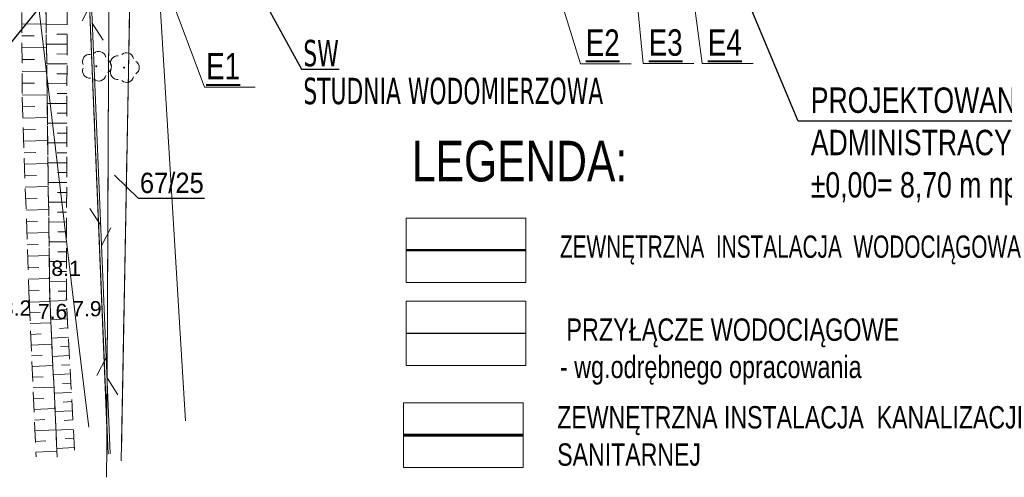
# Model space of a CAD drawing. Extents: x 5477991 to 5478204, y 5952118 to 5952269.
# Tile 5 of 10: x 5478130 to 5478178, y 5952169 to 5952192. Entities that reach past the tile are written whole.
import ezdxf
from ezdxf import colors
from ezdxf.entities.mleader import LeaderData, LeaderLine
from ezdxf.math import Vec2, Vec3

# ---------------------------------------------------------------- set-up
doc = ezdxf.new("R2010")
doc.units = 0
doc.header["$LTSCALE"] = 0.5
for name, pattern in [('2 1', [3, 2, -1]), ('3 1', [4, 3, -1]), ('EGKK', [4, 3, -1]), ('EGUG', [2, 1, -1])]:
    doc.linetypes.add(name, pattern=pattern)
for name, color, linetype, lineweight in [('--- 01 WODA', 150, 'Continuous', 50), ('--- 01 WODA OZNACZENIA', 140, 'Continuous', 25), ('--- 02 KS', 32, 'Continuous', 60), ('--zagosp', 7, 'Continuous', 0), ('EGDE', 7, 'Continuous', 20), ('EGDE_O', 7, 'Continuous', 20), ('EGKK', 251, 'Continuous', 20), ('EGUG', 251, 'Continuous', 20), ('IE_wsp', 1, 'Continuous', 40), ('OTR', 251, 'Continuous', 20), ('OTRN', 251, 'Continuous', 20), ('OTRN_O', 251, 'Continuous', 18), ('OTZ', 7, 'Continuous', 20), ('SUK', 251, 'Continuous', 20), ('SUT', 251, 'Continuous', 20)]:
    doc.layers.add(name, color=color, linetype=linetype, lineweight=lineweight)
for name, color, linetype in [('---01-PRZYŁĄCZE', 5, 'Continuous'), ('--OPISY', 7, 'Continuous'), ('Strzałka', 251, 'Continuous')]:
    doc.layers.add(name, color=color, linetype=linetype)
doc.styles.add('1-500', font='arial.ttf', dxfattribs={"width": 0.75, "height": 1.25})
doc.styles.add('Arial', font='arial.ttf')
doc.styles.add('BDOT', font='Arial.ttf', dxfattribs={"width": 0.9})
doc.styles.add('EGiB', font='Arial.ttf', dxfattribs={"width": 0.9})
doc.styles.add('POGRUBIONY', font='times.ttf', dxfattribs={"width": 0.8})
doc.styles.add('PZ', font='romand.shx', dxfattribs={"width": 0.7})
doc.styles.add('STYL-1', font='arial.ttf', dxfattribs={"width": 0.75})
doc.linetypes.add('SUTP', pattern='A,7.5,[50,msgB.shx,S=1,R=0,X=0,Y=0],15,[50,msgB.shx,S=1,R=180,X=0,Y=0],7.5', length=30)
doc.dimstyles.new('PZ', dxfattribs={"dimscale": 0.5, "dimtxt": 2.2, "dimasz": 0, "dimexe": 0, "dimexo": 0, "dimgap": 0.5, "dimtad": 1, "dimdec": 1, "dimlfac": 0.1, "dimzin": 0, "dimdsep": 46, "dimtxsty": 'PZ', "dimcen": 0.09, "dimse1": 1, "dimse2": 1, "dimsd1": 1, "dimsd2": 1, "dimclrd": 8, "dimclre": 8, "dimclrt": 256, "dimadec": 0, "dimazin": 0, "dimtfac": 1, "dimtdec": 1, "dimtofl": 0, "dimtmove": 1, "dimatfit": 3, "dimfxl": 1, "dimtolj": 1, "dimtzin": 0, "dimarcsym": 0})

# ---------------------------------------------------------------- blocks, each defined once
blk = doc.blocks.new('OTRN')
at = {"layer": 'OTRN', "color": 0, "const_width": 0.09}
blk.add_lwpolyline([(-0.045, 0, 1), (0.045, 0, 1)], format="xyb", close=True, dxfattribs=at)
at = {"layer": 'OTRN_O', "color": 0, "style": 'BDOT'}
blk.add_attdef('RZEDNA', (0.514, 0.515), '', height=1.5, dxfattribs=at)
blk = doc.blocks.new('OTZL')
at = {"layer": 'OTZ', "color": 0, "lineweight": 18, "const_width": 0.1}
blk.add_lwpolyline([(-0.05, 0, 1), (0.05, 0, 1)], format="xyb", close=True, dxfattribs=at)
at = {"layer": 'OTZ', "color": 0, "lineweight": 18}
for centre, start, end in [((-0.647, 0.47), 84, 204), ((0.247, 0.761), 12, 132), ((0.8, 0), 300, 60), ((-0.647, -0.47), 156, 276), ((0.247, -0.761), 228, 348)]:
    blk.add_arc(centre, 0.7, start, end, dxfattribs=at)
blk = doc.blocks.new('SUTP')
at = {"layer": 'SUT', "color": 0, "lineweight": 18}
for p, q in [((-1, 0.268), (0, 2)), ((1, -1.732), (0, 0))]:
    blk.add_line(p, q, dxfattribs=at)
blk = doc.blocks.new('_None')

msp = doc.modelspace()

# ---------------------------------------------------------------- linework, layer by layer
at = {"layer": '--- 01 WODA', "flags": 128}
msp.add_lwpolyline([(5478148.571, 5952180.278), (5478154.46, 5952180.278)], dxfattribs=at)
at = {"layer": '--- 02 KS', "flags": 128}
msp.add_lwpolyline([(5478148.439, 5952171.182), (5478154.329, 5952171.182)], dxfattribs=at)
at = {"layer": '---01-PRZYŁĄCZE', "flags": 128}
msp.add_lwpolyline([(5478148.571, 5952176.194), (5478154.46, 5952176.194)], dxfattribs=at)
at = {"layer": '--OPISY'}
msp.add_lwpolyline([(5478186.359, 5952186.641), (5478167.886, 5952186.641), (5478158.626, 5952208.748)], dxfattribs=at)
at = {"layer": '--zagosp', "linetype": 'Continuous'}
for points in [[(5478148.571, 5952181.866), (5478154.46, 5952181.866), (5478154.46, 5952178.69), (5478148.571, 5952178.69)], [(5478148.571, 5952177.782), (5478154.46, 5952177.782), (5478154.46, 5952174.606), (5478148.571, 5952174.606)], [(5478148.439, 5952172.77), (5478154.329, 5952172.77), (5478154.329, 5952169.594), (5478148.439, 5952169.594)]]:
    msp.add_lwpolyline(points, close=True, dxfattribs=at)
at = {"layer": 'EGDE', "lineweight": 18}
for points in [[(5478138.643, 5952261.948), (5478135.96, 5952225.92), (5478183.22, 5952225.18), (5478182.42, 5952197.17), (5478135.06, 5952197.9), (5478134.54, 5952169.916)], [(5478133.87, 5952170.732), (5478132.75, 5952197.94), (5478131.99, 5952216.23), (5478132.73, 5952225.97), (5478135.46, 5952261.562)], [(5478134.548, 5952170.371), (5478135.06, 5952197.9), (5478132.75, 5952197.94), (5478133.89, 5952170.239)]]:
    msp.add_lwpolyline(points, dxfattribs=at)
at = {"layer": 'EGKK', "color": 82, "linetype": 'EGKK', "lineweight": 18, "true_color": 0x24bc24}
msp.add_lwpolyline([(5478134.569, 5952171.505), (5478134.566, 5952171.323)], dxfattribs=at)
at = {"layer": 'EGUG', "linetype": 'EGUG', "lineweight": 18}
for points in [[(5478133.878, 5952170.536), (5478132.75, 5952197.94), (5478131.99, 5952216.23), (5478132.73, 5952225.97), (5478135.479, 5952261.807)], [(5478134.566, 5952171.322), (5478135.06, 5952197.9), (5478135.96, 5952225.92), (5478138.641, 5952261.913)], [(5478135.458, 5952261.531), (5478132.73, 5952225.97), (5478131.99, 5952216.23), (5478132.75, 5952197.94), (5478133.841, 5952171.424)], [(5478201.197, 5952247.222), (5478186.09, 5952245.8), (5478183.22, 5952225.18), (5478182.42, 5952197.17), (5478135.06, 5952197.9), (5478134.54, 5952169.967)]]:
    msp.add_lwpolyline(points, dxfattribs=at)
at = {"layer": 'OTR'}
for p, q in [((5478129.651, 5952191.416), (5478130.844, 5952191.419)), ((5478131.878, 5952191.4), (5478130.845, 5952191.403)), ((5478129.652, 5952190.834), (5478130.252, 5952190.835)), ((5478131.876, 5952190.914), (5478131.364, 5952190.915)), ((5478131.875, 5952190.427), (5478130.857, 5952190.43)), ((5478129.654, 5952190.251), (5478130.86, 5952190.255)), ((5478131.873, 5952189.941), (5478131.369, 5952189.942)), ((5478129.655, 5952189.669), (5478130.261, 5952189.671)), ((5478131.872, 5952189.454), (5478130.87, 5952189.457)), ((5478129.657, 5952189.087), (5478130.875, 5952189.09)), ((5478131.871, 5952188.968), (5478131.373, 5952188.969)), ((5478129.658, 5952188.505), (5478130.27, 5952188.507)), ((5478131.869, 5952188.481), (5478130.883, 5952188.484)), ((5478129.66, 5952187.923), (5478130.89, 5952187.926)), ((5478131.868, 5952187.995), (5478131.378, 5952187.996)), ((5478131.867, 5952187.508), (5478130.895, 5952187.511)), ((5478129.677, 5952187.341), (5478130.287, 5952187.362)), ((5478131.865, 5952187.022), (5478131.383, 5952187.023)), ((5478129.697, 5952186.775), (5478130.904, 5952186.817)), ((5478131.864, 5952186.535), (5478130.908, 5952186.538)), ((5478129.716, 5952186.209), (5478130.314, 5952186.23)), ((5478131.863, 5952186.049), (5478131.388, 5952186.05)), ((5478129.736, 5952185.643), (5478130.919, 5952185.685)), ((5478131.861, 5952185.562), (5478130.92, 5952185.565)), ((5478129.756, 5952185.078), (5478130.341, 5952185.098)), ((5478131.86, 5952185.075), (5478131.393, 5952185.077)), ((5478129.776, 5952184.512), (5478130.934, 5952184.552)), ((5478131.859, 5952184.589), (5478130.933, 5952184.592)), ((5478131.857, 5952184.102), (5478131.398, 5952184.104)), ((5478129.795, 5952183.946), (5478130.368, 5952183.966)), ((5478131.856, 5952183.616), (5478130.946, 5952183.618)), ((5478129.815, 5952183.38), (5478130.948, 5952183.42)), ((5478131.855, 5952183.129), (5478131.403, 5952183.131)), ((5478129.835, 5952182.814), (5478130.395, 5952182.834)), ((5478131.853, 5952182.643), (5478130.958, 5952182.645)), ((5478129.855, 5952182.248), (5478130.963, 5952182.287)), ((5478131.852, 5952182.156), (5478131.408, 5952182.158)), ((5478129.875, 5952181.683), (5478130.422, 5952181.702)), ((5478131.851, 5952181.67), (5478130.971, 5952181.672)), ((5478129.894, 5952181.117), (5478130.978, 5952181.155)), ((5478131.849, 5952181.183), (5478131.413, 5952181.184)), ((5478131.848, 5952180.697), (5478130.984, 5952180.699)), ((5478129.914, 5952180.551), (5478130.45, 5952180.57)), ((5478131.846, 5952180.21), (5478131.418, 5952180.211)), ((5478129.934, 5952179.985), (5478130.992, 5952180.022)), ((5478131.845, 5952179.724), (5478130.996, 5952179.726)), ((5478129.954, 5952179.419), (5478130.477, 5952179.438)), ((5478131.844, 5952179.237), (5478131.423, 5952179.238)), ((5478129.974, 5952178.853), (5478131.007, 5952178.89)), ((5478131.842, 5952178.751), (5478131.009, 5952178.753)), ((5478129.993, 5952178.288), (5478130.504, 5952178.306)), ((5478131.841, 5952178.264), (5478131.428, 5952178.265)), ((5478130.014, 5952177.722), (5478131.026, 5952177.766)), ((5478131.844, 5952177.811), (5478131.026, 5952177.767)), ((5478130.037, 5952177.195), (5478130.544, 5952177.217)), ((5478131.868, 5952177.359), (5478131.458, 5952177.337)), ((5478131.892, 5952176.906), (5478131.069, 5952176.862)), ((5478130.06, 5952176.668), (5478131.076, 5952176.712)), ((5478131.917, 5952176.454), (5478131.504, 5952176.431)), ((5478130.083, 5952176.14), (5478130.592, 5952176.163)), ((5478131.941, 5952176.001), (5478131.112, 5952175.957)), ((5478130.106, 5952175.613), (5478131.126, 5952175.658)), ((5478131.965, 5952175.549), (5478131.549, 5952175.526)), ((5478130.129, 5952175.086), (5478130.64, 5952175.108)), ((5478131.99, 5952175.096), (5478131.155, 5952175.051)), ((5478130.152, 5952174.559), (5478131.176, 5952174.604)), ((5478132.014, 5952174.644), (5478131.595, 5952174.621)), ((5478130.174, 5952174.032), (5478130.688, 5952174.054)), ((5478132.038, 5952174.191), (5478131.198, 5952174.146)), ((5478130.197, 5952173.505), (5478131.226, 5952173.549)), ((5478132.063, 5952173.739), (5478131.641, 5952173.716)), ((5478130.22, 5952172.978), (5478130.736, 5952173)), ((5478132.087, 5952173.287), (5478131.24, 5952173.241)), ((5478130.243, 5952172.45), (5478131.276, 5952172.495)), ((5478132.136, 5952172.382), (5478131.283, 5952172.336)), ((5478132.111, 5952172.834), (5478131.687, 5952172.811)), ((5478130.266, 5952171.923), (5478130.783, 5952171.946)), ((5478132.16, 5952171.929), (5478131.732, 5952171.906)), ((5478130.289, 5952171.396), (5478131.326, 5952171.441)), ((5478132.185, 5952171.477), (5478131.326, 5952171.431)), ((5478132.209, 5952171.024), (5478131.778, 5952171.001)), ((5478130.312, 5952170.869), (5478130.831, 5952170.892)), ((5478132.233, 5952170.572), (5478131.369, 5952170.525)), ((5478130.335, 5952170.342), (5478131.375, 5952170.387))]:
    msp.add_line(p, q, dxfattribs=at)
at = {"layer": 'OTR', "linetype": '2 1', "lineweight": 18}
for points in [[(5478131.389, 5952170.103), (5478131.02, 5952177.9), (5478130.74, 5952199.46), (5478130.93, 5952216.73), (5478130.78, 5952218.43), (5478130.53, 5952218.92), (5478129.9, 5952218.27), (5478129.63, 5952199.49), (5478129.66, 5952187.82), (5478130.01, 5952177.81), (5478130.345, 5952170.112)], [(5478132.241, 5952170.434), (5478131.84, 5952177.88), (5478131.9, 5952199.5), (5478131.97, 5952218.27), (5478131.51, 5952218.87), (5478131.24, 5952218.45), (5478130.93, 5952216.73), (5478130.74, 5952199.46), (5478131.02, 5952177.9), (5478131.359, 5952170.742)]]:
    msp.add_lwpolyline(points, dxfattribs=at)
at = {"layer": 'Strzałka'}
msp.add_polyline3d([(5478138.636, 5952182.829, 0), (5478135.383, 5952182.829, 0), (5478134.201, 5952183.974, 0)], dxfattribs=at)
at = {"layer": 'SUK', "lineweight": 18}
for points in [[(5478132.942, 5952171.567), (5478132.46, 5952175.59), (5478129.6, 5952199.72), (5478132.13, 5952248.55)], [(5478137.704, 5952171.888), (5478135.32, 5952210.94), (5478137.17, 5952247.91)]]:
    msp.add_lwpolyline(points, dxfattribs=at)
at = {"layer": 'SUT', "linetype": '3 1', "lineweight": 18}
for points in [[(5478133.821, 5952169.105), (5478134, 5952207.05), (5478136.79, 5952259.85), (5478141.44, 5952266.25)], [(5478133.828, 5952170.469), (5478134, 5952207.05), (5478136.79, 5952259.85), (5478141.44, 5952266.25)]]:
    msp.add_lwpolyline(points, dxfattribs=at)
at = {"layer": 'SUT', "linetype": 'Continuous', "lineweight": 18, "flags": 128}
msp.add_lwpolyline([(5478136.83, 5952260.26), (5478132.65, 5952202.7), (5478133.996, 5952170.257)], dxfattribs=at)

# ---------------------------------------------------------------- block references
at = {"layer": 'OTRN'}
ref = msp.add_blockref('OTRN', (5478131, 5952178.91), dxfattribs=dict(at, xscale=0.5, yscale=0.5, zscale=0.5, rotation=360))
ref.add_attrib('RZEDNA', '8.1', (5478131.098, 5952179.02, 8.1), dxfattribs={"layer": 'OTRN_O', "color": 0, "height": 0.75, "style": 'BDOT'})
ref = msp.add_blockref('OTRN', (5478130.01, 5952177.81), dxfattribs=dict(at, xscale=0.5, yscale=0.5, zscale=0.5, rotation=360))
ref.add_attrib('RZEDNA', '8.2', (5478128.66, 5952177.06, 8.2), dxfattribs={"layer": 'OTRN_O', "color": 0, "height": 0.75, "style": 'BDOT'})
ref = msp.add_blockref('OTRN', (5478131.02, 5952177.9), dxfattribs=dict(at, xscale=0.5, yscale=0.5, zscale=0.5, rotation=360))
ref.add_attrib('RZEDNA', '7.6', (5478130.43, 5952176.89, 7.6), dxfattribs={"layer": 'OTRN_O', "color": 0, "height": 0.75, "style": 'BDOT'})
ref = msp.add_blockref('OTRN', (5478131.84, 5952177.88), dxfattribs=dict(at, xscale=0.5, yscale=0.5, zscale=0.5, rotation=360))
ref.add_attrib('RZEDNA', '7.9', (5478132.12, 5952177.03, 7.9), dxfattribs={"layer": 'OTRN_O', "color": 0, "height": 0.75, "style": 'BDOT'})
at = {"layer": 'OTZ', "xscale": 0.5, "yscale": 0.5, "zscale": 0.5, "rotation": 360}
for p in [(5478133.31, 5952189.34), (5478134.68, 5952189.27)]:
    msp.add_blockref('OTZL', p, dxfattribs=at)
at = {"layer": 'SUT', "linetype": 'SUTP', "lineweight": 18, "xscale": 0.5, "yscale": 0.5, "zscale": 0.5}
for p, rotation in [((5478133.116, 5952191.46), 2.375405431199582), ((5478133.53, 5952181.498), 182.3754054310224), ((5478133.84, 5952174.004), 2.375405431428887)]:
    msp.add_blockref('SUTP', p, dxfattribs=dict(at, rotation=rotation))

# ---------------------------------------------------------------- texts
at = {"layer": '--- 01 WODA OZNACZENIA', "color": 140, "linetype": 'Continuous', "insert": (5478143.51, 5952189.973), "char_height": 1.3, "attachment_point": 4, "style": 'PZ'}
msp.add_mtext('\\fTahoma|b0|i0|c238|p32;SW', dxfattribs=at)
at = {"layer": '--OPISY', "insert": (5478168.5, 5952188.294), "char_height": 1.25, "width": 27.21426, "attachment_point": 1, "line_spacing_factor": 0.8, "style": '1-500'}
msp.add_mtext('\\pxsm1,;PROJEKTOWANY BUDYNEK  ADMINISTRACYJNY \\P{\\C1;%%P0,00= 8,70 m npm}', dxfattribs=at)
at = {"layer": '--zagosp', "linetype": 'Continuous', "insert": (5478148.86, 5952185.67), "char_height": 2, "width": 23.6515, "attachment_point": 1, "rotation": 0, "style": 'STYL-1'}
msp.add_mtext('LEGENDA:', dxfattribs=at)
at = {"layer": '--zagosp', "linetype": 'Continuous', "char_height": 1.1, "attachment_point": 1, "style": 'STYL-1'}
for s, insert, width in [('ZEWNĘTRZNA  INSTALACJA  WODOCIĄGOWA', (5478156.142, 5952181.008), 27.60568), (' PRZYŁĄCZE WODOCIĄGOWE \\P- wg.odrębnego opracowania', (5478156.142, 5952176.924), 27.60568), ('ZEWNĘTRZNA INSTALACJA  KANALIZACJI SANITARNEJ', (5478156.011, 5952172.608), 24.59474)]:
    msp.add_mtext(s, dxfattribs=dict(at, insert=insert, width=width))
at = {"layer": 'EGDE_O', "insert": (5478135.459, 5952183.084), "char_height": 1, "attachment_point": 7, "style": 'EGiB'}
msp.add_mtext('67/25\\P', dxfattribs=at)

# ---------------------------------------------------------------- next in the draw order: leaders
at = {"layer": 'IE_wsp', "lineweight": 15}
ml = msp.add_multileader_mtext('Standard', dxfattribs=at)
ml.set_content('{\\L\\W0.75;E2}', color=1, style='Arial')
ml.set_leader_properties(color=256, lineweight=18)
ml.set_arrow_properties(name='NONE')
ml.build(insert=Vec2(0, 0))
ml.multileader.update_dxf_attribs({"text_left_attachment_type": 8, "text_right_attachment_type": 8, "dogleg_length": 0.36, "arrow_head_size": 0.3})
ctx = ml.context
ctx.base_point, ctx.char_height, ctx.arrow_head_size, ctx.landing_gap_size, ctx.plane_origin = Vec3(5478157.511, 5952189.466, 10.18), 1.3, 0.3, 0.09, Vec3(5478174.614, 5952168.979, 10.18)
ctx.left_attachment, ctx.right_attachment, ctx.text_align_type = 8, 8, 2
notes = []
notes.append((ctx, [(0, (1, 1, 0), (5478157.151, 5952189.466, 10.18), (1, 0), 0.36, [(0, [(5478153.772, 5952200.545, 10.18)], 256, [])])]))
ctx.mtext.insert, ctx.mtext.alignment, ctx.mtext.flow_direction = Vec3(5478159.086, 5952191.151, 10.18), 3, 5
ctx.mtext.has_bg_fill, ctx.mtext.bg_color, ctx.mtext.bg_scale_factor, ctx.mtext.bg_transparency, ctx.mtext.use_window_bg_color = 1, -1023410175, 1, 0, 1
ml = msp.add_multileader_mtext('Standard', dxfattribs=at)
ml.set_content('{\\fArial|b0|i0|c238|p18;ZKP wg. opracowania ENEA Operator}', color=256, style='POGRUBIONY')
ml.set_leader_properties(color=256)
ml.build(insert=Vec2(0, 0))
ml.multileader.update_dxf_attribs({"text_left_attachment_type": 2, "text_right_attachment_type": 2, "text_top_attachment_type": 0, "text_bottom_attachment_type": 0, "dogleg_length": 0.36, "arrow_head_size": 0.2})
ctx = ml.context
ctx.base_point, ctx.char_height, ctx.arrow_head_size, ctx.landing_gap_size, ctx.plane_origin = Vec3(5478103.532, 5952187.895, -0.36), 1.2, 0.2, 0.2, Vec3(5478126.404, 5952186.939, -0.36)
ctx.left_attachment, ctx.right_attachment, ctx.top_attachment, ctx.bottom_attachment, ctx.text_align_type = 2, 2, 0, 0, 2
notes.append((ctx, [(0, (1, 1, 0), (5478126.998, 5952187.895, -0.36), (-1, 0), 0.36, [(0, [(5478135.062, 5952197.903, 8.465)], 256, [])])]))
ctx.mtext.insert, ctx.mtext.alignment, ctx.mtext.flow_direction = Vec3(5478126.438, 5952188.681, -0.36), 3, 5
ctx.mtext.has_bg_fill, ctx.mtext.bg_color, ctx.mtext.bg_scale_factor, ctx.mtext.bg_transparency, ctx.mtext.use_window_bg_color = 1, -1023410175, 1.1, 0, 1
for ctx, leaders in notes:
    for number, flags, end, landing, length, lines in leaders:
        leader = LeaderData()
        leader.index, (leader.has_last_leader_line, leader.has_dogleg_vector, leader.attachment_direction) = number, flags
        leader.last_leader_point, leader.dogleg_vector, leader.dogleg_length = Vec3(end), Vec3(landing), length
        for number, points, colour, breaks in lines:
            line = LeaderLine()
            line.index, line.vertices, line.color, line.breaks = number, Vec3.list(points), colors.encode_raw_color(colour), breaks
            leader.lines.append(line)
        ctx.leaders.append(leader)

# ---------------------------------------------------------------- next in the draw order: texts
at = {"layer": '--- 01 WODA OZNACZENIA', "color": 140, "linetype": 'Continuous', "insert": (5478143.51, 5952188.111), "char_height": 1.3, "attachment_point": 4, "style": 'PZ'}
msp.add_mtext('\\fTahoma|b0|i0|c238|p32;STUDNIA WODOMIERZOWA', dxfattribs=at)

# ---------------------------------------------------------------- next in the draw order: leaders
at = {"layer": 'IE_wsp', "lineweight": 15}
ml = msp.add_multileader_mtext('Standard', dxfattribs=at)
ml.set_content('{\\L\\W0.75;E3}', color=1, style='Arial')
ml.set_leader_properties(color=256, lineweight=18)
ml.set_arrow_properties(name='NONE')
ml.build(insert=Vec2(0, 0))
ml.multileader.update_dxf_attribs({"text_left_attachment_type": 8, "text_right_attachment_type": 8, "dogleg_length": 0.36, "arrow_head_size": 0.3})
ctx = ml.context
ctx.base_point, ctx.char_height, ctx.arrow_head_size, ctx.landing_gap_size, ctx.plane_origin = Vec3(5478160.6, 5952189.471), 1.3, 0.3, 0.09, Vec3(5478177.714, 5952168.984)
ctx.left_attachment, ctx.right_attachment, ctx.text_align_type = 8, 8, 2
notes = []
notes.append((ctx, [(0, (1, 1, 0), (5478160.24, 5952189.471), (1, 0), 0.36, [(0, [(5478158.665, 5952205.951)], 256, [])])]))
ctx.mtext.insert, ctx.mtext.alignment, ctx.mtext.flow_direction = Vec3(5478162.186, 5952191.156), 3, 5
ctx.mtext.has_bg_fill, ctx.mtext.bg_color, ctx.mtext.bg_scale_factor, ctx.mtext.bg_transparency, ctx.mtext.use_window_bg_color = 1, -1023410175, 1, 0, 1
ml = msp.add_multileader_mtext('Standard', dxfattribs=at)
ml.set_content('{\\L\\W0.75;E1}', color=1, style='Arial')
ml.set_leader_properties(color=256, lineweight=18)
ml.set_arrow_properties(name='NONE')
ml.build(insert=Vec2(0, 0))
ml.multileader.update_dxf_attribs({"text_left_attachment_type": 8, "text_right_attachment_type": 8, "dogleg_length": 0.36, "arrow_head_size": 0.3})
ctx = ml.context
ctx.base_point, ctx.char_height, ctx.arrow_head_size, ctx.landing_gap_size, ctx.plane_origin = Vec3(5478145.345, 5952190.409, 10.18), 1.3, 0.3, 0.09, Vec3(5478155.919, 5952167.82, 10.18)
ctx.left_attachment, ctx.right_attachment, ctx.text_align_type = 8, 8, 2
notes.append((ctx, [(0, (1, 1, 0), (5478138.633, 5952188.307, 10.18), (1, 0), 0.36, [(0, [(5478135.059, 5952197.902, 10.18)], 256, [])])]))
ctx.mtext.insert, ctx.mtext.alignment, ctx.mtext.flow_direction = Vec3(5478140.391, 5952189.992, 10.18), 3, 5
ctx.mtext.has_bg_fill, ctx.mtext.bg_color, ctx.mtext.bg_scale_factor, ctx.mtext.bg_transparency, ctx.mtext.use_window_bg_color = 1, -1023410175, 1, 0, 1
for ctx, leaders in notes:
    for number, flags, end, landing, length, lines in leaders:
        leader = LeaderData()
        leader.index, (leader.has_last_leader_line, leader.has_dogleg_vector, leader.attachment_direction) = number, flags
        leader.last_leader_point, leader.dogleg_vector, leader.dogleg_length = Vec3(end), Vec3(landing), length
        for number, points, colour, breaks in lines:
            line = LeaderLine()
            line.index, line.vertices, line.color, line.breaks = number, Vec3.list(points), colors.encode_raw_color(colour), breaks
            leader.lines.append(line)
        ctx.leaders.append(leader)

# ---------------------------------------------------------------- next in the draw order: leaders
at = {"layer": '--- 01 WODA OZNACZENIA', "color": 4, "linetype": 'Continuous', "annotation_type": 0, "has_hookline": 1, "hookline_direction": 0, "text_width": 1.763}
msp.add_leader([(5478137.335, 5952200.336), (5478143.41, 5952189.2)], dimstyle='PZ', override={"dimgap": 0.2, "dimclrd": 256}, dxfattribs=at)
at = {"layer": 'IE_wsp', "lineweight": 15}
ml = msp.add_multileader_mtext('Standard', dxfattribs=at)
ml.set_content('{\\L\\W0.75;E4}', color=1, style='Arial')
ml.set_leader_properties(color=256, lineweight=18)
ml.set_arrow_properties(name='NONE')
ml.build(insert=Vec2(0, 0))
ml.multileader.update_dxf_attribs({"text_left_attachment_type": 8, "text_right_attachment_type": 8, "dogleg_length": 0.36, "arrow_head_size": 0.3})
ctx = ml.context
ctx.base_point, ctx.char_height, ctx.arrow_head_size, ctx.landing_gap_size, ctx.plane_origin = Vec3(5478163.516, 5952189.471), 1.3, 0.3, 0.09, Vec3(5478180.626, 5952168.984)
ctx.left_attachment, ctx.right_attachment, ctx.text_align_type = 8, 8, 2
notes = []
notes.append((ctx, [(0, (1, 1, 0), (5478163.156, 5952189.471), (1, 0), 0.36, [(0, [(5478160.958, 5952205.915)], 256, [])])]))
ctx.mtext.insert, ctx.mtext.alignment, ctx.mtext.flow_direction = Vec3(5478165.098, 5952191.156), 3, 5
ctx.mtext.has_bg_fill, ctx.mtext.bg_color, ctx.mtext.bg_scale_factor, ctx.mtext.bg_transparency, ctx.mtext.use_window_bg_color = 1, -1023410175, 1, 0, 1
for ctx, leaders in notes:
    for number, flags, end, landing, length, lines in leaders:
        leader = LeaderData()
        leader.index, (leader.has_last_leader_line, leader.has_dogleg_vector, leader.attachment_direction) = number, flags
        leader.last_leader_point, leader.dogleg_vector, leader.dogleg_length = Vec3(end), Vec3(landing), length
        for number, points, colour, breaks in lines:
            line = LeaderLine()
            line.index, line.vertices, line.color, line.breaks = number, Vec3.list(points), colors.encode_raw_color(colour), breaks
            leader.lines.append(line)
        ctx.leaders.append(leader)

doc.saveas('drawing.dxf')
